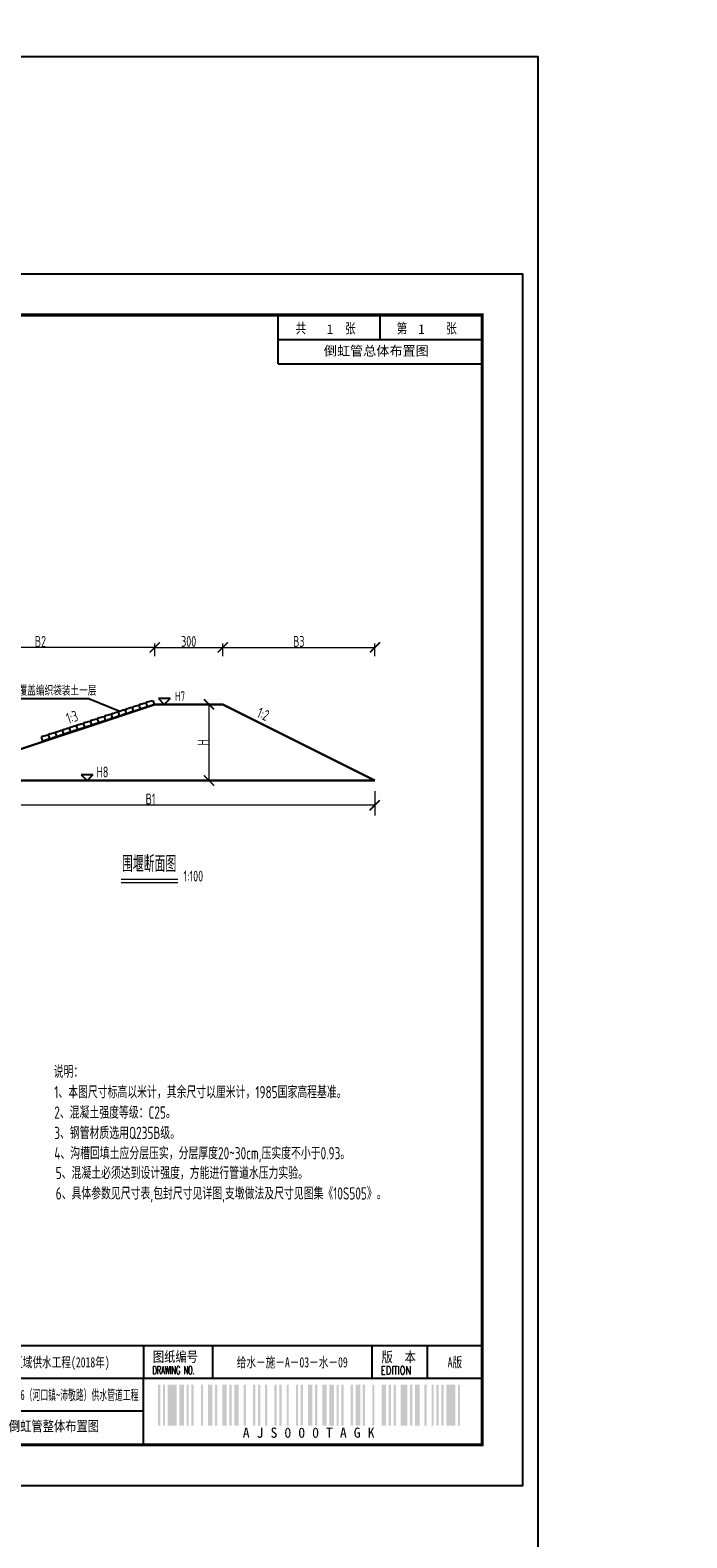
# Model space of a CAD drawing. Extents: x -493406 to 788281, y -298858 to -108123.
# Tile 8 of 8: x 456426 to 458841, y -289358 to -283813. Entities that reach past the tile are written whole.
import ezdxf
from ezdxf.enums import TextEntityAlignment as Align

# ---------------------------------------------------------------- set-up
doc = ezdxf.new("R2010")
doc.units = 0
doc.linetypes.add('ACAD_ISO02W100', pattern=[15, 12, -3])
doc.linetypes.add('DASHED', pattern=[19.05, 12.7, -6.35])
doc.layers.add('GPSCOMMON', color=7, linetype='Continuous')
doc.layers.add('河底线', color=5, linetype='DASHED')
for name, color, linetype, lineweight in [('建筑物', 2, 'Continuous', 60), ('标注', 4, 'Continuous', 13), ('河口线', 4, 'ACAD_ISO02W100', 70)]:
    doc.layers.add(name, color=color, linetype=linetype, lineweight=lineweight)
doc.styles.add('gpshz', font='tssdeng.shx', dxfattribs={"width": 0.7, "bigfont": 'tssdchn.shx'})
doc.styles.add('图签', font='txt', dxfattribs={"width": 0.66})
doc.styles.add('图签 1', font='romanc.shx', dxfattribs={"width": 0.8})
doc.styles.add('图签1', font='romanc.shx', dxfattribs={"width": 0.8})
doc.styles.add('宋体', font='txt')

# ---------------------------------------------------------------- blocks, each defined once
blk = doc.blocks.new('_ArchTick')
at = {"color": 0, "linetype": 'ByBlock', "const_width": 0.15}
blk.add_lwpolyline([(-0.5, -0.5), (0.5, 0.5)], dxfattribs=at)
blk = doc.blocks.new('*U49')
at = {"linetype": 'Continuous'}
h = blk.add_hatch(color=0, dxfattribs=at)
h.paths.add_polyline_path([(30.15, 24.21), (30.15, 23.67), (29.79, 23.67), (29.79, 25.06), (30.15, 25.06), (30.15, 24.58), (30.49, 24.58), (30.49, 25.94), (29.45, 25.94), (29.45, 22.84), (30.49, 22.84), (30.49, 24.21)])
h.paths.add_polyline_path([(30.83, 24.21), (30.83, 22.84), (32.1, 22.84), (32.1, 25.94), (31.17, 25.94), (31.17, 29.16), (31.76, 29.16), (31.76, 27.64), (32.1, 27.64), (32.1, 29.98), (30.83, 29.98), (30.83, 25.06), (31.76, 25.06), (31.76, 23.67), (31.17, 23.67), (31.17, 24.21)])
h.paths.add_polyline_path([(33.25, 25.94), (33.25, 23.67), (32.78, 23.67), (32.78, 29.16), (33.25, 29.16), (33.25, 27.64), (33.59, 27.64), (33.59, 29.98), (32.44, 29.98), (32.44, 22.84), (33.59, 22.84), (33.59, 25.94)])
h.paths.add_polyline_path([(35.22, 29.98), (33.93, 29.98), (33.93, 22.84), (35.22, 22.84), (35.22, 23.67), (34.27, 23.67), (34.27, 25.06), (35.22, 25.06), (35.22, 25.94), (34.27, 25.94), (34.27, 29.16), (35.22, 29.16)])
h.paths.add_polyline_path([(36.25, 24.21), (36.25, 23.67), (35.9, 23.67), (35.9, 25.06), (36.25, 25.06), (36.25, 24.58), (36.59, 24.58), (36.59, 25.94), (35.56, 25.94), (35.56, 22.84), (36.59, 22.84), (36.59, 24.21)])
at = {"color": 0}
for p, q in [((7, 287), (7, 187)), ((25, 287), (7, 287)), ((13, 287), (13, 187)), ((19, 287), (19, 187)), ((360, 275), (360, 287)), ((385, 281), (385, 287)), ((410, 275), (410, 287)), ((360, 281), (410, 281)), ((360, 275), (410, 275)), ((25, 262), (7, 262)), ((25, 237), (7, 237)), ((25, 212), (7, 212)), ((25, 187), (7, 187)), ((129, 10.34), (129, 34.34)), ((142.36, 10.34), (142.36, 34.34)), ((157, 10.34), (157, 34.34)), ((171, 10.34), (171, 34.34)), ((185, 10.34), (185, 34.34)), ((199, 10.34), (199, 34.34)), ((213, 10.34), (213, 34.34)), ((227, 10.34), (227, 34.34)), ((255, 10.34), (255, 34.34)), ((268, 10.34), (268, 34.34)), ((282, 10.34), (282, 34.34)), ((327, 34.34), (327, 26.34)), ((343.88, 34.34), (343.88, 26.34)), ((383.01, 26.34), (383.01, 34.34)), ((396.62, 26.34), (396.62, 34.34)), ((115, 26.34), (330, 26.34)), ((327, 26.34), (410, 26.34)), ((327, 10.34), (327, 26.34)), ((115, 18.34), (327, 18.34))]:
    blk.add_line(p, q, dxfattribs=at)
blk.add_lwpolyline([(0, 0), (420, 0), (420, 297), (0, 297)], close=True, dxfattribs=at)
for points, const_width in [([(410, 10), (410, 287), (25, 287), (25, 10), (410, 10)], 0.75), ([(25, 34.34), (410, 34.34)], 0.5), ([(115, 10.34), (115, 34.34)], 0.5), ([(241, 10.34), (241, 34.34)], 0.5), ([(327, 10.34), (327, 26.34)], 0.35), ([(327, 26.34), (410, 26.34)], 0.35)]:
    blk.add_lwpolyline(points, dxfattribs=dict(at, const_width=const_width))
at = {"color": 0, "linetype": 'Continuous', "const_width": 0.107}
blk.add_lwpolyline([(28, 21.34), (38, 21.34), (38, 31.34), (28, 31.34)], close=True, dxfattribs=at)
at = {"color": 0}
for points in [[(330.54, 14.73), (330.54, 24.73), (331.09, 14.73), (331.09, 24.73)], [(331.74, 14.73), (331.74, 24.73), (332.29, 14.73), (332.29, 24.73)], [(332.94, 14.73), (332.94, 24.73), (335.14, 14.73), (335.14, 24.73)], [(335.79, 14.73), (335.79, 24.73), (336.89, 14.73), (336.89, 24.73)], [(337.54, 14.73), (337.54, 24.73), (338.09, 14.73), (338.09, 24.73)], [(338.74, 14.73), (338.74, 24.73), (339.29, 14.73), (339.29, 24.73)], [(341.04, 14.73), (341.04, 24.73), (341.59, 14.73), (341.59, 24.73)], [(342.79, 14.73), (342.79, 24.73), (343.89, 14.73), (343.89, 24.73)], [(344.54, 14.73), (344.54, 24.73), (345.09, 14.73), (345.09, 24.73)], [(346.29, 14.73), (346.29, 24.73), (347.39, 14.73), (347.39, 24.73)], [(348.04, 14.73), (348.04, 24.73), (348.59, 14.73), (348.59, 24.73)], [(349.24, 14.73), (349.24, 24.73), (350.34, 14.73), (350.34, 24.73)], [(351.54, 14.73), (351.54, 24.73), (352.09, 14.73), (352.09, 24.73)], [(353.84, 14.73), (353.84, 24.73), (354.39, 14.73), (354.39, 24.73)], [(355.04, 14.73), (355.04, 24.73), (355.59, 14.73), (355.59, 24.73)], [(356.79, 14.73), (356.79, 24.73), (357.34, 14.73), (357.34, 24.73)], [(359.09, 14.73), (359.09, 24.73), (359.64, 14.73), (359.64, 24.73)], [(360.29, 14.73), (360.29, 24.73), (360.84, 14.73), (360.84, 24.73)], [(362.04, 14.73), (362.04, 24.73), (362.59, 14.73), (362.59, 24.73)], [(364.34, 14.73), (364.34, 24.73), (364.89, 14.73), (364.89, 24.73)], [(365.54, 14.73), (365.54, 24.73), (366.09, 14.73), (366.09, 24.73)], [(367.29, 14.73), (367.29, 24.73), (368.39, 14.73), (368.39, 24.73)], [(369.04, 14.73), (369.04, 24.73), (369.59, 14.73), (369.59, 24.73)], [(370.79, 14.73), (370.79, 24.73), (371.89, 14.73), (371.89, 24.73)], [(372.54, 14.73), (372.54, 24.73), (373.64, 14.73), (373.64, 24.73)], [(374.29, 14.73), (374.29, 24.73), (374.84, 14.73), (374.84, 24.73)], [(375.49, 14.73), (375.49, 24.73), (376.04, 14.73), (376.04, 24.73)], [(377.79, 14.73), (377.79, 24.73), (378.34, 14.73), (378.34, 24.73)], [(378.99, 14.73), (378.99, 24.73), (380.09, 14.73), (380.09, 24.73)], [(380.74, 14.73), (380.74, 24.73), (381.29, 14.73), (381.29, 24.73)], [(383.04, 14.73), (383.04, 24.73), (383.59, 14.73), (383.59, 24.73)], [(385.34, 14.73), (385.34, 24.73), (386.44, 14.73), (386.44, 24.73)], [(387.09, 14.73), (387.09, 24.73), (387.64, 14.73), (387.64, 24.73)], [(388.29, 14.73), (388.29, 24.73), (388.84, 14.73), (388.84, 24.73)], [(390.04, 14.73), (390.04, 24.73), (391.69, 14.73), (391.69, 24.73)], [(392.34, 14.73), (392.34, 24.73), (392.89, 14.73), (392.89, 24.73)], [(393.54, 14.73), (393.54, 24.73), (394.64, 14.73), (394.64, 24.73)], [(395.84, 14.73), (395.84, 24.73), (396.39, 14.73), (396.39, 24.73)], [(397.59, 14.73), (397.59, 24.73), (398.14, 14.73), (398.14, 24.73)], [(398.79, 14.73), (398.79, 24.73), (399.34, 14.73), (399.34, 24.73)], [(399.99, 14.73), (399.99, 24.73), (400.54, 14.73), (400.54, 24.73)], [(401.19, 14.73), (401.19, 24.73), (403.39, 14.73), (403.39, 24.73)], [(404.04, 14.73), (404.04, 24.73), (404.59, 14.73), (404.59, 24.73)], [(404.59, 14.73), (404.59, 24.73), (404.59, 14.73), (404.59, 24.73)], [(404.59, 14.73), (404.59, 24.73), (404.59, 14.73), (404.59, 24.73)], [(404.59, 14.73), (404.59, 24.73), (404.59, 14.73), (404.59, 24.73)], [(404.59, 14.73), (404.59, 24.73), (404.59, 14.73), (404.59, 24.73)], [(404.59, 14.73), (404.59, 24.73), (404.59, 14.73), (404.59, 24.73)], [(404.59, 14.73), (404.59, 24.73), (404.59, 14.73), (404.59, 24.73)], [(404.59, 14.73), (404.59, 24.73), (404.59, 14.73), (404.59, 24.73)], [(404.59, 14.73), (404.59, 24.73), (404.59, 14.73), (404.59, 24.73)], [(404.59, 14.73), (404.59, 24.73), (404.59, 14.73), (404.59, 24.73)], [(404.59, 14.73), (404.59, 24.73), (404.59, 14.73), (404.59, 24.73)], [(404.59, 14.73), (404.59, 24.73), (404.59, 14.73), (404.59, 24.73)], [(404.59, 14.73), (404.59, 24.73), (404.59, 14.73), (404.59, 24.73)], [(404.59, 14.73), (404.59, 24.73), (404.59, 14.73), (404.59, 24.73)], [(404.59, 14.73), (404.59, 24.73), (404.59, 14.73), (404.59, 24.73)], [(404.59, 14.73), (404.59, 24.73), (404.59, 14.73), (404.59, 24.73)], [(404.59, 14.73), (404.59, 24.73), (404.59, 14.73), (404.59, 24.73)], [(404.59, 14.73), (404.59, 24.73), (404.59, 14.73), (404.59, 24.73)]]:
    blk.add_solid(points, dxfattribs=at)
at = {"color": 0, "linetype": 'Continuous'}
for s, height, style, width, p in [('共       张', 2.5, '图签', 0.8, (364.26, 282.49)), ('第       张', 2.5, '图签', 0.8, (389.04, 282.49)), ('中国市政工程西北设计研究院有限公司', 4, '图签', 0.74, (40.74, 26.71)), ('设计总负责', 2.5, '图签', 0.67, (115.98, 30.39)), ('审    定', 2.5, '图签', 0.85, (157.92, 30.22)), ('设    计', 2.5, '图签', 0.85, (199.94, 30.25)), ('工程编号', 2.5, '图签', 0.85, (241.94, 30.2)), ('工程名称', 2.5, '图签', 0.85, (268.91, 30.22)), ('图纸编号', 2.5, '图签', 0.85, (329.28, 30.36)), ('版  本', 2.5, '图签', 0.85, (385.33, 30.27)), ('DES.MANAGER', 2, '图签1', 0.55, (116.1, 27.26)), ('APPROVED', 2, '图签 1', 0.75, (158.02, 27.38)), ('DESIGNED', 2, '图签 1', 0.78, (199.99, 27.38)), ('PROJECT NO.', 2, '图签 1', 0.6, (241.93, 27.38)), ('PROJECT', 2, '图签 1', 0.8, (269.68, 27.39)), ('DRAWING NO.', 2, '图签 1', 0.59, (329.18, 27.29)), ('EDITION', 2, '图签 1', 0.75, (385.15, 27.26)), ('CSCEC AECOM CONSULTANTS CO.,LTD', 3, '图签', 1.07, (41.06, 21.47)), ('设计负责', 2.5, '图签', 0.85, (115.98, 22.4)), ('审    核', 2.5, '图签', 0.85, (157.92, 22.21)), ('注册工程师', 2.5, '图签', 0.68, (200, 22.38)), ('图纸比例', 2.5, '图签', 0.85, (241.94, 22.31)), ('子项名称', 2.5, '图签', 0.85, (268.88, 22.24)), ('MASTER DES.', 2, '图签1', 0.57, (116.21, 19.2)), ('EXAMINED', 2, '图签 1', 0.79, (157.88, 19.46)), ('REG.ENGINEER', 2, '图签 1', 0.53, (199.98, 19.5)), ('SCALE', 2, '图签 1', 0.8, (244.22, 19.48)), ('SUBSECTION', 2, '图签 1', 0.64, (268.76, 19.39)), ('专业负责', 2.5, '图签', 0.85, (115.95, 14.38)), ('校    核', 2.5, '图签', 0.85, (158, 14.42)), ('注册建筑师', 2.5, '图签', 0.68, (200.02, 14.45)), ('出图日期', 2.5, '图签', 0.85, (241.87, 14.4)), ('图纸名称', 2.5, '图签', 0.85, (268.91, 14.33)), ('PROPERTY IN COPYRIGHT', 2, '图签 1', 0.8, (79.11, 12.55)), ('SPE.MANAGER', 2, '图签 1', 0.56, (115.81, 11.53)), ('CHECKED', 2, '图签 1', 0.85, (157.85, 11.55)), ('REG.ARCHITECT', 2, '图签 1', 0.5, (199.98, 11.52)), ('DATE', 2, '图签 1', 0.8, (244.61, 11.52)), ('DRAWING TITLE', 2, '图签 1', 0.5, (268.86, 11.53))]:
    blk.add_text(s, height=height, dxfattribs=dict(at, style=style, width=width)).set_placement(p)
at = {"color": 0, "linetype": 'Continuous', "style": '图签'}
for s, p in [('设计证书：', (27.85, 16.24)), ('版权所有', (89.96, 16.29)), ('咨询证书：', (27.76, 12.7))]:
    blk.add_text(s, height=2, dxfattribs=at).set_placement(p)
at = {"color": 0}
blk.add_text('A J S 0 0 0 T A G K ', height=2.5, dxfattribs=at).set_placement((368.31, 14.23), align=Align.TOP_CENTER)
at = {"color": 0, "linetype": 'Continuous', "style": '图签', "flags": 8}
for tag, width, p, p2 in [('设计总负责', 0.611046, (130.25, 28.99), (141.11, 28.99)), ('工程名称', 2.988281, (283.25, 28.99), (325.75, 28.99)), ('图纸编号', 2.575163, (345.13, 28.99), (381.76, 28.99)), ('子项名称', 2.988281, (283.25, 20.99), (325.75, 20.99))]:
    blk.add_attdef(tag, text='', height=2.5, dxfattribs=dict(at, width=width)).set_placement(p, p2, align=Align.FIT)
at = {"color": 0, "linetype": 'Continuous', "ltscale": 0.055, "style": '图签', "flags": 8}
for tag, width, p, p2 in [('审定', 1.617188, (172.25, 28.99), (183.75, 28.99)), ('设计', 1.617188, (214.25, 28.99), (225.75, 28.99)), ('工程编号', 0.738284, (256.25, 28.99), (266.75, 28.99)), ('版本', 1.530605, (397.87, 28.99), (408.75, 28.99)), ('设计负责', 0.763807, (130.25, 20.99), (141.11, 20.99)), ('审核', 1.617188, (172.25, 20.99), (183.75, 20.99)), ('注册工程师', 0.646875, (214.25, 20.99), (225.75, 20.99)), ('图纸比例', 0.738284, (256.25, 20.99), (266.75, 20.99)), ('专业负责', 0.763807, (130.25, 12.65), (141.11, 12.65)), ('校核', 1.617188, (172.25, 12.65), (183.75, 12.65)), ('注册建筑师', 0.646875, (214.25, 12.65), (225.75, 12.65)), ('出图日期', 0.738284, (256.25, 12.65), (266.75, 12.65))]:
    blk.add_attdef(tag, text='', height=2.5, dxfattribs=dict(at, width=width)).set_placement(p, p2, align=Align.FIT)
at = {"color": 0, "linetype": 'Continuous', "style": '图签'}
for tag, p, width in [('设计证书', (43.26, 16.37), 1.55), ('咨询证书', (43.26, 12.88), 0.9)]:
    blk.add_attdef(tag, p, '', height=2, dxfattribs=dict(at, width=width))
at = {"color": 0, "linetype": 'Continuous', "style": '图签', "width": 0.85}
for tag, height, p in [('图纸名称_1_1', 2.5, (305.02, 13.35)), ('图纸名称_2_1', 2.2, (305.02, 15.12)), ('图纸名称_2_2', 2.2, (305.02, 11.51))]:
    blk.add_attdef(tag, text='', height=height, dxfattribs=at).set_placement(p, align=Align.CENTER)
blk = doc.blocks.new('20180504.1547294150')
at = {"layer": 'GPSCOMMON'}
blk.add_lwpolyline([(451460.3, -283910.4), (458292.3, -283910.4), (458292.3, -294926.9), (451460.3, -294926.9)], close=True, dxfattribs=at)
at = {"layer": '建筑物', "lineweight": -3}
for p, q in [((456644.49, -286272.86), (456157.99, -286272.86)), ((456644.49, -286272.86), (456755.45, -286317.38)), ((456729.8, -286325.8), (456742.62, -286321.59)), ((456742.62, -286321.59), (456749.45, -286320.77)), ((456755.45, -286317.38), (456749.45, -286320.77)), ((456749.45, -286320.77), (456753.88, -286334.23)), ((456749.45, -286320.77), (456753.88, -286334.23)), ((456755.45, -286317.38), (456768.27, -286313.16)), ((456768.27, -286313.16), (456775.11, -286312.34)), ((456781.1, -286308.95), (456775.11, -286312.34)), ((456775.11, -286312.34), (456779.53, -286325.8)), ((456775.11, -286312.34), (456779.53, -286325.8)), ((456781.1, -286308.95), (456793.92, -286304.73)), ((456799.19, -286320.77), (456786.36, -286324.98)), ((456793.92, -286304.73), (456800.76, -286303.91)), ((456805.18, -286317.38), (456799.19, -286320.77)), ((456806.75, -286300.52), (456800.76, -286303.91)), ((456800.76, -286303.91), (456805.18, -286317.38)), ((456800.76, -286303.91), (456805.18, -286317.38)), ((456805.18, -286317.38), (456812.02, -286316.55)), ((456806.75, -286300.52), (456819.57, -286296.31)), ((456824.84, -286312.34), (456812.02, -286316.55)), ((456819.57, -286296.31), (456826.41, -286295.48)), ((456830.83, -286308.95), (456824.84, -286312.34)), ((456832.4, -286292.09), (456826.41, -286295.48)), ((456826.41, -286295.48), (456830.83, -286308.95)), ((456826.41, -286295.48), (456830.83, -286308.95)), ((456830.83, -286308.95), (456837.67, -286308.12)), ((456832.4, -286292.09), (456845.22, -286287.88)), ((456850.49, -286303.91), (456837.67, -286308.12)), ((456845.22, -286287.88), (456852.06, -286287.05)), ((456856.48, -286300.52), (456850.49, -286303.91)), ((456858.05, -286283.66), (456852.06, -286287.05)), ((456852.06, -286287.05), (456856.48, -286300.52)), ((456852.06, -286287.05), (456856.48, -286300.52)), ((456856.48, -286300.52), (456863.32, -286299.7)), ((456858.05, -286283.66), (456870.87, -286279.45)), ((456876.14, -286295.48), (456863.32, -286299.7)), ((456870.87, -286279.45), (456877.71, -286278.63)), ((456882.13, -286292.09), (456876.14, -286295.48)), ((456877.71, -286278.63), (456882.13, -286292.09)), ((456940.49, -286271.37), (456897.67, -286271.37)), ((456897.67, -286271.37), (456919.08, -286292.78)), ((456940.49, -286271.37), (456919.08, -286292.78)), ((456575.89, -286376.37), (456569.9, -286379.76)), ((456575.89, -286376.37), (456588.72, -286372.16)), ((456588.72, -286372.16), (456595.55, -286371.33)), ((456601.54, -286367.95), (456595.55, -286371.33)), ((456601.54, -286367.95), (456595.55, -286371.33)), ((456595.55, -286371.33), (456599.97, -286384.8)), ((456595.55, -286371.33), (456599.97, -286384.8)), ((456595.55, -286371.33), (456599.97, -286384.8)), ((456595.55, -286371.33), (456599.97, -286384.8)), ((456601.54, -286367.95), (456614.37, -286363.73)), ((456614.37, -286363.73), (456621.2, -286362.91)), ((456625.63, -286376.37), (456619.63, -286379.76)), ((456627.19, -286359.52), (456621.2, -286362.91)), ((456621.2, -286362.91), (456625.63, -286376.37)), ((456621.2, -286362.91), (456625.63, -286376.37)), ((456625.63, -286376.37), (456632.46, -286375.55)), ((456627.19, -286359.52), (456640.02, -286355.3)), ((456645.28, -286371.33), (456632.46, -286375.55)), ((456640.02, -286355.3), (456646.85, -286354.48)), ((456651.28, -286367.95), (456645.28, -286371.33)), ((456652.84, -286351.09), (456646.85, -286354.48)), ((456652.84, -286351.09), (456646.85, -286354.48)), ((456646.85, -286354.48), (456651.28, -286367.95)), ((456646.85, -286354.48), (456651.28, -286367.95)), ((456646.85, -286354.48), (456651.28, -286367.95)), ((456646.85, -286354.48), (456651.28, -286367.95)), ((456651.28, -286367.95), (456658.11, -286367.12)), ((456652.84, -286351.09), (456665.67, -286346.88)), ((456670.94, -286362.91), (456658.11, -286367.12)), ((456665.67, -286346.88), (456672.5, -286346.05)), ((456676.93, -286359.52), (456670.94, -286362.91)), ((456678.49, -286342.66), (456672.5, -286346.05)), ((456678.49, -286342.66), (456672.5, -286346.05)), ((456672.5, -286346.05), (456676.93, -286359.52)), ((456672.5, -286346.05), (456676.93, -286359.52)), ((456672.5, -286346.05), (456676.93, -286359.52)), ((456672.5, -286346.05), (456676.93, -286359.52)), ((456676.93, -286359.52), (456683.76, -286358.69)), ((456678.49, -286342.66), (456691.32, -286338.45)), ((456696.59, -286354.48), (456683.76, -286358.69)), ((456691.32, -286338.45), (456698.15, -286337.62)), ((456702.58, -286351.09), (456696.59, -286354.48)), ((456704.14, -286334.23), (456698.15, -286337.62)), ((456704.14, -286334.23), (456698.15, -286337.62)), ((456698.15, -286337.62), (456702.58, -286351.09)), ((456698.15, -286337.62), (456702.58, -286351.09)), ((456698.15, -286337.62), (456702.58, -286351.09)), ((456698.15, -286337.62), (456702.58, -286351.09)), ((456702.58, -286351.09), (456709.41, -286350.26)), ((456704.14, -286334.23), (456716.97, -286330.02)), ((456722.24, -286346.05), (456709.41, -286350.26)), ((456716.97, -286330.02), (456723.8, -286329.19)), ((456728.23, -286342.66), (456722.24, -286346.05)), ((456729.8, -286325.8), (456723.8, -286329.19)), ((456723.8, -286329.19), (456728.23, -286342.66)), ((456723.8, -286329.19), (456728.23, -286342.66)), ((456728.23, -286342.66), (456735.06, -286341.84)), ((456747.89, -286337.62), (456735.06, -286341.84)), ((456753.88, -286334.23), (456747.89, -286337.62)), ((456753.88, -286334.23), (456760.71, -286333.41)), ((456773.54, -286329.19), (456760.71, -286333.41)), ((456779.53, -286325.8), (456773.54, -286329.19)), ((456779.53, -286325.8), (456786.36, -286324.98)), ((456473.29, -286410.09), (456467.3, -286413.48)), ((456467.3, -286413.48), (456471.72, -286426.94)), ((456467.3, -286413.48), (456471.72, -286426.94)), ((456471.72, -286426.94), (456478.55, -286426.12)), ((456473.29, -286410.09), (456486.11, -286405.87)), ((456491.38, -286421.9), (456478.55, -286426.12)), ((456486.11, -286405.87), (456492.95, -286405.05)), ((456497.37, -286418.51), (456491.38, -286421.9)), ((456498.94, -286401.66), (456492.95, -286405.05)), ((456498.94, -286401.66), (456492.95, -286405.05)), ((456492.95, -286405.05), (456497.37, -286418.51)), ((456492.95, -286405.05), (456497.37, -286418.51)), ((456492.95, -286405.05), (456497.37, -286418.51)), ((456492.95, -286405.05), (456497.37, -286418.51)), ((456497.37, -286418.51), (456504.2, -286417.69)), ((456498.94, -286401.66), (456511.76, -286397.44)), ((456517.03, -286413.48), (456504.2, -286417.69)), ((456511.76, -286397.44), (456518.6, -286396.62)), ((456523.02, -286410.09), (456517.03, -286413.48)), ((456524.59, -286393.23), (456518.6, -286396.62)), ((456518.6, -286396.62), (456523.02, -286410.09)), ((456518.6, -286396.62), (456523.02, -286410.09)), ((456523.02, -286410.09), (456529.86, -286409.26)), ((456524.59, -286393.23), (456537.41, -286389.02)), ((456542.68, -286405.05), (456529.86, -286409.26)), ((456537.41, -286389.02), (456544.25, -286388.19)), ((456548.67, -286401.66), (456542.68, -286405.05)), ((456550.24, -286384.8), (456544.25, -286388.19)), ((456550.24, -286384.8), (456544.25, -286388.19)), ((456544.25, -286388.19), (456548.67, -286401.66)), ((456544.25, -286388.19), (456548.67, -286401.66)), ((456544.25, -286388.19), (456548.67, -286401.66)), ((456544.25, -286388.19), (456548.67, -286401.66)), ((456548.67, -286401.66), (456555.51, -286400.83)), ((456550.24, -286384.8), (456563.06, -286380.59)), ((456568.33, -286396.62), (456555.51, -286400.83)), ((456563.06, -286380.59), (456569.9, -286379.76)), ((456574.32, -286393.23), (456568.33, -286396.62)), ((456569.9, -286379.76), (456574.32, -286393.23)), ((456569.9, -286379.76), (456574.32, -286393.23)), ((456574.32, -286393.23), (456581.16, -286392.41)), ((456593.98, -286388.19), (456581.16, -286392.41)), ((456599.97, -286384.8), (456593.98, -286388.19)), ((456599.97, -286384.8), (456606.81, -286383.98)), ((456619.63, -286379.76), (456606.81, -286383.98)), ((456656.93, -286551.28), (456614.11, -286551.28)), ((456614.11, -286551.28), (456635.52, -286572.69)), ((456656.93, -286551.28), (456635.52, -286572.69))]:
    blk.add_line(p, q, dxfattribs=at)
at = {"layer": '标注'}
for p, q in [((456884.14, -286083.32), (456044.14, -286083.32)), ((456884.14, -286115.87), (456884.14, -286068.82)), ((456884.14, -286083.32), (457134.14, -286083.32)), ((457134.14, -286104.62), (457134.14, -286068.82)), ((457134.14, -286115.87), (457134.14, -286068.82)), ((457134.14, -286083.32), (457694.14, -286083.32)), ((457694.14, -286115.87), (457694.14, -286068.82)), ((457083.74, -286292.78), (457083.74, -286572.78)), ((457693.06, -286611.37), (457693.06, -286701.31)), ((456044.14, -286662.72), (457694.14, -286662.72)), ((456760.27, -286947.73), (456969.27, -286947.73))]:
    blk.add_line(p, q, dxfattribs=at)
at = {"layer": '标注', "const_width": 5}
blk.add_lwpolyline([(456760.27, -286935.76), (456969.27, -286935.76)], dxfattribs=at)
at = {"layer": '河底线', "color": 1, "linetype": 'Continuous', "lineweight": 30}
for p, q in [((456044.14, -286572.78), (456884.14, -286292.78)), ((456884.14, -286292.78), (457134.14, -286292.78)), ((457694.14, -286572.78), (457134.14, -286292.78)), ((456044.14, -286572.78), (457694.14, -286572.78))]:
    blk.add_line(p, q, dxfattribs=at)
at = {"layer": 'GPSCOMMON'}
ref = blk.add_blockref('*U49', (451938.3, -289165.8), dxfattribs=dict(at, xscale=15, yscale=15))
ref.add_attrib('版本', 'A版', dxfattribs={"layer": '0', "color": 0, "height": 37.5, "style": '图签', "width": 0.7, "flags": 8}).set_placement((457987.92, -288730.97), align=Align.CENTER)
ref.add_attrib('图纸编号', '给水－施－A－03－水－09', dxfattribs={"layer": '0', "color": 0, "height": 37.5, "style": '图签', "width": 0.7, "flags": 8}).set_placement((457389.96, -288730.97), align=Align.CENTER)
ref.add_attrib('子项名称', '徐丰路、县道306（河口镇~沛敬路）供水管道工程', dxfattribs={"layer": '0', "color": 0, "height": 37.5, "style": '图签', "width": 0.540305, "flags": 8}).set_placement((456187.05, -288850.97), (456824.55, -288850.97), align=Align.FIT)
ref.add_attrib('工程名称', '沛县区域供水工程(2018年)', dxfattribs={"layer": '0', "color": 0, "height": 37.5, "style": '图签', "width": 0.7, "flags": 8}).set_placement((456505.8, -288730.97), align=Align.CENTER)
ref.add_attrib('出图日期', '2018-02', dxfattribs={"layer": '0', "color": 0, "height": 37.5, "style": '图签', "width": 0.7, "flags": 8}).set_placement((455860.8, -288976.05), align=Align.CENTER)
ref.add_attrib('图纸比例', '示意', dxfattribs={"layer": '0', "color": 0, "height": 37.5, "style": '图签', "width": 0.7, "flags": 8}).set_placement((455860.8, -288850.97), align=Align.CENTER)
ref.add_attrib('工程编号', '2017-JS037', dxfattribs={"layer": '0', "color": 0, "height": 37.5, "style": '图签', "width": 0.587346, "flags": 8}).set_placement((455782.05, -288730.97), (455939.55, -288730.97), align=Align.FIT)
ref.add_attrib('设计', '马敬广', dxfattribs={"layer": '0', "color": 0, "height": 37.5, "style": '图签', "width": 0.7, "flags": 8}).set_placement((455238.3, -288730.97), align=Align.CENTER)
ref.add_attrib('校核', '谢兆歌', dxfattribs={"layer": '0', "color": 0, "height": 37.5, "style": '图签', "width": 0.7, "flags": 8}).set_placement((454608.3, -288976.05), align=Align.CENTER)
ref.add_attrib('审核', '杜俊', dxfattribs={"layer": '0', "color": 0, "height": 37.5, "style": '图签', "width": 0.7, "flags": 8}).set_placement((454608.3, -288850.97), align=Align.CENTER)
ref.add_attrib('专业负责', '谢兆歌', dxfattribs={"layer": '0', "color": 0, "height": 37.5, "style": '图签', "width": 0.7, "flags": 8}).set_placement((453973.52, -288976.05), align=Align.CENTER)
ref.add_attrib('设计负责', '杜俊', dxfattribs={"layer": '0', "color": 0, "height": 37.5, "style": '图签', "width": 0.7, "flags": 8}).set_placement((453973.52, -288850.97), align=Align.CENTER)
ref.add_attrib('设计证书', 'AW162001457', (452587.16, -288920.22), dxfattribs={"layer": '0', "color": 0, "height": 30, "style": '图签', "width": 1.55})
ref.add_attrib('图纸名称_1_1', '倒虹管整体布置图', dxfattribs={"layer": '0', "color": 0, "height": 37.5, "style": '图签', "width": 0.85}).set_placement((456513.65, -288965.48), align=Align.CENTER)
at = {"layer": '标注', "xscale": 37.5, "yscale": 37.5, "zscale": 37.5}
for p, rotation in [((456884.14, -286083.32), 180), ((457134.14, -286083.32), 180), ((457083.74, -286292.78), 90), ((457083.74, -286572.78), 270)]:
    blk.add_blockref('_ArchTick', p, dxfattribs=dict(at, rotation=rotation))
for p in [(456884.14, -286083.32), (457134.14, -286083.32), (457694.14, -286083.32), (457693.06, -286663.81)]:
    blk.add_blockref('_ArchTick', p, dxfattribs=at)
at = {"layer": '标注', "lineweight": -3, "style": '宋体'}
for s, height, p in [('1             1', 35.3571, (457516.47, -284930.84)), ('倒虹管总体布置图', 35.357, (457506.06, -285010.34))]:
    blk.add_text(s, height=height, dxfattribs=at).set_placement(p)
at = {"layer": '标注', "style": 'gpshz', "width": 0.7}
for s, height, p in [('水位变化区表层覆盖编织袋装土一层', 35, (456160.45, -286260.48)), ('H7', 35, (456959.3, -286280.4)), ('说明：', 45, (456512.9, -287666.3)), ('1、本图尺寸标高以米计，其余尺寸以厘米计，1985国家高程基准。 ', 45, (456514.88, -287741.3)), ('2、混凝土强度等级：C25。', 45, (456514.88, -287816.3)), ('3、钢管材质选用Q235B级。 ', 45, (456514.88, -287891.3)), ('4、沟槽回填土应分层压实，分层厚度20~30cm,压实度不小于0.93。', 45, (456514.88, -287965.95)), ('5、混凝土必须达到设计强度，方能进行管道水压力实验。', 45, (456520.3, -288038.5)), ('6、具体参数见尺寸表,包封尺寸见详图,支墩做法及尺寸见图集《10S505》。', 45, (456520.3, -288113.85))]:
    blk.add_text(s, height=height, dxfattribs=at).set_placement(p)
for s, height, p in [('围堰断面图', 60, (456963.38, -286927.55)), ('1:100', 40, (457062.2, -286956.44))]:
    blk.add_text(s, height=height, dxfattribs=at).set_placement(p, align=Align.BOTTOM_RIGHT)
at = {"layer": '标注', "char_height": 40, "attachment_point": 5, "style": 'gpshz'}
for s, insert in [('B2', (456464.14, -286061.32)), ('300', (457009.14, -286061.32)), ('B3', (457414.14, -286061.32)), ('B1', (456869.14, -286640.72))]:
    blk.add_mtext(s, dxfattribs=dict(at, insert=insert))
at = {"layer": '标注', "insert": (457061.74, -286432.78), "char_height": 40, "attachment_point": 5, "rotation": 90, "style": 'gpshz'}
blk.add_mtext('H', dxfattribs=at)
at = {"layer": '河口线', "linetype": 'Continuous', "lineweight": 0, "style": 'gpshz', "width": 0.7}
for s, rotation, p in [('1:3', 18.07086, (456567.13, -286364.99)), ('1:2', 336.91175, (457256.5, -286338.93))]:
    blk.add_text(s, height=40, rotation=rotation, dxfattribs=at).set_placement(p)
blk.add_text('H8', height=40, dxfattribs=at).set_placement((456670.49, -286561.52))

msp = doc.modelspace()

# ---------------------------------------------------------------- linework, layer by layer
at = {"layer": 'GPSCOMMON'}
msp.add_circle((451938.3, -288998.5), 9349.6, dxfattribs=at)

# ---------------------------------------------------------------- block references
msp.add_blockref('20180504.1547294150', (0, 0), dxfattribs=at)

doc.saveas('drawing.dxf')
